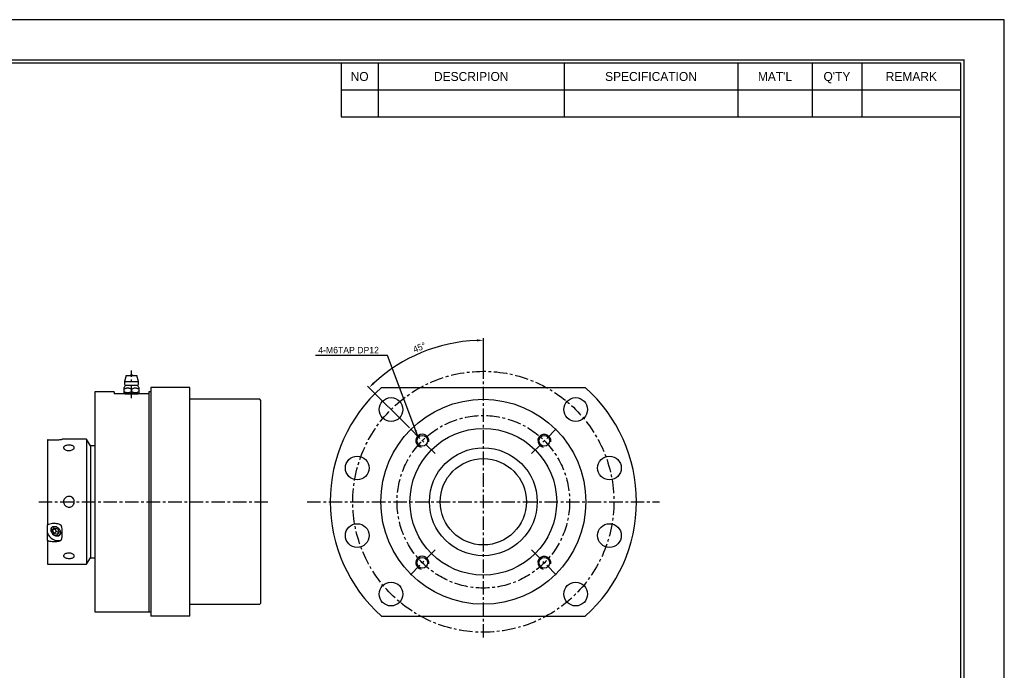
# Model space of a CAD drawing. Header units: millimetres. Extents: x -29 to 5648, y -387 to 3949.
# Tile 3 of 5: x 397 to 853, y 302 to 603. Entities that reach past the tile are written whole.
import ezdxf
from ezdxf.enums import TextEntityAlignment as Align

# ---------------------------------------------------------------- set-up
doc = ezdxf.new("R2010")
doc.units = ezdxf.units.MM
doc.linetypes.add('CENTER', pattern=[2, 1.25, -0.25, 0.25, -0.25])
doc.layers.get('0').update_dxf_attribs({"linetype": 'CONTINUOUS'})
doc.layers.get('Defpoints').update_dxf_attribs({"linetype": 'CONTINUOUS'})
for name, color, linetype in [('1', 1, 'CENTER'), ('5', 7, 'CONTINUOUS'), ('7', 7, 'CONTINUOUS'), ('center', 1, 'CENTER'), ('OUTLINE', 7, 'CONTINUOUS')]:
    doc.layers.add(name, color=color, linetype=linetype)
doc.dimstyles.new('3', dxfattribs={"dimtxt": 3, "dimasz": 3, "dimexe": 1, "dimexo": 0, "dimgap": 1, "dimtad": 1, "dimdec": 3, "dimzin": 11, "dimdsep": 46, "dimtxsty": 'Standard', "dimcen": 0, "dimclrd": 5, "dimclre": 5, "dimclrt": 3, "dimadec": 0, "dimazin": 0, "dimtfac": 0.6, "dimtdec": 3, "dimtmove": 0, "dimatfit": 3, "dimfxl": 1.25, "dimtolj": 1, "dimtzin": 11, "dimarcsym": 0})

# ---------------------------------------------------------------- blocks, each defined once
blk = doc.blocks.new('란표제')
at = {"layer": '7', "color": 0}
for p, q in [((386.1000000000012, 273), (0, 273)), ((386.1000000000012, 0), (386.1000000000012, 273))]:
    blk.add_line(p, q, dxfattribs=at)
at = {"layer": '7'}
for p, q in [((247.0000000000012, 263.9), (247.0000000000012, 252.6367999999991)), ((254.8000000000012, 263.9), (254.8000000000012, 252.6367999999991)), ((293.8000000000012, 263.9), (293.8000000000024, 252.6367999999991)), ((330.2000000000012, 263.9), (330.2000000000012, 252.6367999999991)), ((345.8000000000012, 263.9), (345.8000000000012, 252.6367999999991)), ((356.2000000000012, 263.9), (356.2, 252.6367999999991)), ((247.0000000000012, 258.2683999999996), (377.0000000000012, 258.2683999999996)), ((247.0000000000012, 252.6367999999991), (377.0000000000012, 252.6367999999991))]:
    blk.add_line(p, q, dxfattribs=at)
at = {"layer": '7', "const_width": 0.325}
blk.add_lwpolyline([(377.6500000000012, 8.450000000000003), (377.6500000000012, 264.55), (13, 264.55), (13, 8.450000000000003)], close=True, dxfattribs=at)
at = {"layer": '7'}
blk.add_lwpolyline([(377.0000000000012, 9.100000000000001), (377.0000000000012, 263.9), (13.65, 263.9), (13.65, 9.100000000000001)], close=True, dxfattribs=at)
at = {"layer": '5', "ltscale": 0.5}
for tag, p, height in [('TITLE', (308.3154340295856, 31.72766610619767), 3.25), ('도번', (326.5355284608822, 20.33516254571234), 3.25), ('SCALE', (329.9154015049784, 12.41825216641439), 1.56), ('DATE', (360.1258917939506, 12.36472741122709), 1.56)]:
    blk.add_attdef(tag, p, '', height=height, dxfattribs=at)
at = {"layer": '7'}
for s, p in [('NO', (250.9000000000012, 261.084200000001)), ('DESCRIPION', (274.3000000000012, 261.084200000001)), ('SPECIFICATION', (312.0000000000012, 261.084200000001)), ("MAT'L", (338.0000000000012, 261.084200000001)), ("Q'TY", (351.0000000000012, 261.084200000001)), ('REMARK', (366.6000000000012, 261.084200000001))]:
    blk.add_text(s, height=1.8772, dxfattribs=at).set_placement(p, align=Align.MIDDLE_CENTER)
for tag, p in [('필렛', (233.0250000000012, 14.16999999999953)), ('모따기', (233.0250000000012, 10.78999999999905))]:
    blk.add_attdef(tag, text='', height=1.495, dxfattribs=at).set_placement(p, align=Align.MIDDLE_LEFT)
blk = doc.blocks.new('*D3940')
at = {"color": 5, "lineweight": -2, "ltscale": 5}
for p, q in [((611.8157922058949, 442.8068286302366), (611.8157922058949, 455.6927775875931)), ((577.5825599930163, 414.0400614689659), (558.1563235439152, 433.466297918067))]:
    blk.add_line(p, q, dxfattribs=at)
blk.add_arc((611.8157922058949, 379.8068292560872), 74.88594833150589, 92.29547516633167, 132.7045248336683, dxfattribs=at)
at = {"color": 5}
for points in [[(608.8264093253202, 454.1327865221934), (608.8063788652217, 455.1325858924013), (611.8157922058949, 454.6927775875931)], [(560.680415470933, 435.1981591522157), (561.3732167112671, 434.4770305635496), (558.8634303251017, 432.7591911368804)]]:
    blk.add_solid(points, dxfattribs=at)
at = {"layer": 'Defpoints', "color": 0}
for p in [(592.4338825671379, 452.1411007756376), (611.8157922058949, 442.8068286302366), (577.5825599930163, 414.0400614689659), (589.4804819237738, 402.1421395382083), (611.8157922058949, 316.8068298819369)]:
    blk.add_point(p, dxfattribs=at)
at = {"color": 3, "ltscale": 5, "insert": (582.1861849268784, 451.3390289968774), "char_height": 3, "attachment_point": 5, "rotation": 22.500000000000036}
blk.add_mtext('\\A1;45%%d', dxfattribs=at)

msp = doc.modelspace()

# ---------------------------------------------------------------- linework, layer by layer
for p, q in [((446.3454376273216, 438.3068283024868), (445.4454376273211, 435.606828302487)), ((446.3454376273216, 438.3068283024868), (451.1454376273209, 438.3068283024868)), ((448.3254376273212, 438.3068283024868), (449.1654376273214, 438.3068283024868)), ((452.0454376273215, 435.606828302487), (451.1454376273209, 438.3068283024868)), ((445.4454376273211, 435.606828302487), (452.0454376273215, 435.606828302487)), ((445.4454376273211, 435.606828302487), (445.4454376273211, 434.3068283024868)), ((445.9454376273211, 433.8068283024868), (451.5454376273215, 433.8068283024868)), ((452.0454376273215, 434.3068283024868), (452.0454376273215, 435.606828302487)), ((445.2454376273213, 432.6102021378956), (445.2454376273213, 430.3068283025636)), ((445.2454376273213, 430.3068283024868), (445.7454376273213, 429.8068283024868)), ((445.7454376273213, 429.8068283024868), (451.7454376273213, 429.8068283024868)), ((448.7454376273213, 431.9853857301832), (448.7454376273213, 430.848280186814)), ((451.7454376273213, 429.8068283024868), (452.2454376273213, 430.3068283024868)), ((452.2454376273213, 430.3068283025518), (452.2454376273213, 432.6102021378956))]:
    msp.add_line(p, q)
at = {"ltscale": 5}
for p, q in [((475.7454390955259, 432.8068286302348), (457.7454398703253, 432.8068286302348)), ((475.7454390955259, 326.8068298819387), (457.7454398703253, 326.8068298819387))]:
    msp.add_line(p, q, dxfattribs=at)
for points in [[(445.2454376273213, 431.9853857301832), (445.5207399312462, 432.1408523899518), (445.8002545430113, 432.2857910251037), (445.9916746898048, 432.374368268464), (446.1864286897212, 432.4529041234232), (446.3845175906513, 432.5185197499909), (446.5886621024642, 432.5688288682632), (446.7955821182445, 432.6001245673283), (446.938700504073, 432.609313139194), (447.0821765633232, 432.6082246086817), (447.2251821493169, 432.5968988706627), (447.3964965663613, 432.5699420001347), (447.5660954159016, 432.5298368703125), (447.7332207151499, 432.4782594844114), (447.9022549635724, 432.4150612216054), (448.0688326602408, 432.3433407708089), (448.233063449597, 432.2648515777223), (448.490866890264, 432.1294425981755), (448.7454376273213, 431.9853857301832)], [(448.7454376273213, 430.848280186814), (448.5678812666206, 430.7497648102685), (448.387525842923, 430.6583058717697), (448.2032170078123, 430.5744504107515), (448.0159546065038, 430.4998767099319), (447.8208764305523, 430.4342967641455), (447.6230176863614, 430.3810614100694), (447.420011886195, 430.3410184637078), (447.2152219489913, 430.3160172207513), (447.0755317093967, 430.3080558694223), (446.935672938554, 430.3075085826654), (446.7947494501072, 430.3144972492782), (446.6542492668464, 430.3289317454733), (446.5109615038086, 430.3512590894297), (446.3686635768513, 430.3808728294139), (446.2265451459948, 430.4176841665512), (446.0858116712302, 430.4610348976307), (445.8712277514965, 430.5398070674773), (445.659162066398, 430.631854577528), (445.4509435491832, 430.735010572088), (445.2454376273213, 430.848280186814)], [(448.7454376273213, 431.9853857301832), (449.0207399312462, 432.1408523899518), (449.3002545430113, 432.2857910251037), (449.4916746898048, 432.374368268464), (449.6864286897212, 432.4529041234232), (449.8845175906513, 432.5185197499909), (450.0886621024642, 432.5688288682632), (450.2955821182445, 432.6001245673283), (450.438700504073, 432.609313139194), (450.5821765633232, 432.6082246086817), (450.7251821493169, 432.5968988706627), (450.8964965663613, 432.5699420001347), (451.0660954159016, 432.5298368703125), (451.2332207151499, 432.4782594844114), (451.4022549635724, 432.4150612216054), (451.5688326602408, 432.3433407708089), (451.733063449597, 432.2648515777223), (451.990866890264, 432.1294425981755), (452.2454376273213, 431.9853857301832)], [(452.2454376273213, 430.848280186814), (452.0678812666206, 430.7497648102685), (451.887525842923, 430.6583058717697), (451.7032170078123, 430.5744504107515), (451.5159546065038, 430.4998767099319), (451.3208764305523, 430.4342967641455), (451.1230176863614, 430.3810614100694), (450.920011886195, 430.3410184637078), (450.7152219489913, 430.3160172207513), (450.5755317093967, 430.3080558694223), (450.435672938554, 430.3075085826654), (450.2947494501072, 430.3144972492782), (450.1542492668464, 430.3289317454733), (450.0109615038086, 430.3512590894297), (449.8686635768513, 430.3808728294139), (449.7265451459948, 430.4176841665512), (449.5858116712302, 430.4610348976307), (449.3712277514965, 430.5398070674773), (449.159162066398, 430.631854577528), (448.9509435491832, 430.735010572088), (448.7454376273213, 430.848280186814)]]:
    msp.add_lwpolyline(points)
for centre, radius, start, end in [((448.7454376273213, 438.3068283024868), 0.3999999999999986, 0, 180), ((440.451152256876, 436.2178090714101), 6.000000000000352, 323.0393618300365, 336.3073614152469), ((445.9454376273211, 434.3068283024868), 0.5000000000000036, 180, 270), ((451.5454376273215, 434.3068283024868), 0.5000000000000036, 270, 0), ((457.0397229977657, 436.2178090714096), 6.000000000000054, 203.6926385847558, 216.9608404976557)]:
    msp.add_arc(centre, radius, start, end)
at = {"color": 5, "ltscale": 5}
for centre, end in [((583.5315209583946, 408.0911005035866), 260.0000000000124), ((640.1000634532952, 408.0911005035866), 259.9999999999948), ((583.5315209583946, 351.5225580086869), 260.0000000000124), ((640.1000634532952, 351.5225580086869), 259.9999999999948)]:
    msp.add_arc(centre, 3, 349.9999999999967, end, dxfattribs=at)
at = {"layer": '1', "ltscale": 5}
msp.add_line((448.7454376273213, 427.8068283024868), (448.7454376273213, 440.7068283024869), dxfattribs=at)
at = {"layer": 'center', "ltscale": 5}
for p, q in [((611.8157922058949, 316.8068298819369), (611.8157922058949, 442.8068286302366)), ((589.4804819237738, 402.1421395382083), (577.5825599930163, 414.0400614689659)), ((634.1511024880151, 402.1421395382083), (646.0490244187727, 414.0400614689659)), ((405.7454393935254, 379.8068292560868), (512.7454389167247, 379.8068292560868)), ((530.1657922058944, 379.8068292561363), (693.4657922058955, 379.8068292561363)), ((589.4804819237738, 357.4715189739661), (577.5825599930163, 345.5735970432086)), ((634.151102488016, 357.471518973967), (646.0490244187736, 345.5735970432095))]:
    msp.add_line(p, q, dxfattribs=at)
for centre, radius in [((611.8157922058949, 379.8068292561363), 60.49999999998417), ((611.8157922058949, 379.8068292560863), 40.00000000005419)]:
    msp.add_circle(centre, radius, dxfattribs=at)
at = {"layer": 'OUTLINE'}
for p, q in [((440.7454378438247, 430.8068283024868), (431.7454392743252, 430.8068283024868)), ((431.7454392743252, 430.8068283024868), (431.7454392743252, 345.8068274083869)), ((440.7454378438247, 430.8068283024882), (440.7454378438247, 429.8068283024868)), ((456.7454378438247, 429.8068283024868), (440.7454378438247, 429.8068283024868)), ((456.7454378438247, 430.8068283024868), (456.7454378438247, 328.806830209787)), ((457.7454398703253, 430.8068283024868), (456.7454378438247, 430.8068283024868)), ((457.7454398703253, 432.8068286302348), (457.7454398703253, 326.8068298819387)), ((475.7454390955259, 326.8068298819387), (475.7454390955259, 432.8068286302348)), ((564.571746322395, 432.8068286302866), (659.0598380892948, 432.8068286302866)), ((508.245438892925, 427.3068286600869), (475.7454390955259, 427.3068286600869)), ((508.7454389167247, 426.8068276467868), (508.245438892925, 427.3068286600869)), ((508.7454389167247, 332.8068308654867), (508.7454389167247, 426.8068276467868)), ((409.7454393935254, 408.4957126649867), (409.7454393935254, 369.1313123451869)), ((427.9454420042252, 408.8068284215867), (416.6749114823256, 408.8068284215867)), ((429.677493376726, 405.8068297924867), (427.9454420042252, 408.8068284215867)), ((427.9454420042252, 408.8068284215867), (427.9454420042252, 379.8068292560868)), ((431.7454392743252, 405.8068297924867), (429.677493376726, 405.8068297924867)), ((429.677493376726, 405.8068297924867), (429.677493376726, 353.8068287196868)), ((427.9454420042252, 379.8068292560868), (427.9454420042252, 350.8068300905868)), ((409.7454393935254, 365.4203932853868), (409.7454393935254, 369.1313123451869)), ((409.7454393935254, 361.7934636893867), (409.7454393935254, 365.4203932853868)), ((412.142872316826, 366.6151171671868), (412.892870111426, 367.6976483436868)), ((412.142872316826, 366.6151171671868), (413.1428743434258, 367.4811419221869)), ((412.892870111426, 365.0995722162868), (412.142872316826, 366.6151171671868)), ((412.892870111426, 367.6976483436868), (414.3928731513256, 367.2646364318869)), ((412.892870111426, 365.0995722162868), (413.8928721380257, 365.9655979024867)), ((414.3928731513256, 364.6665593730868), (412.892870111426, 365.0995722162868)), ((413.2262016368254, 367.6014240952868), (413.1428743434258, 367.4811419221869)), ((413.1428743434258, 367.4811419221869), (413.8928721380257, 365.9655979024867)), ((415.0595362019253, 365.6288102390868), (413.8928721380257, 365.9655979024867)), ((414.3928731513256, 367.2646364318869), (415.1428709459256, 365.7490914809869)), ((414.3928731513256, 364.6665593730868), (415.1428709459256, 365.7490914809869)), ((409.7454393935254, 361.7934636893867), (409.7454393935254, 350.8068300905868)), ((427.9454420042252, 350.8068300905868), (429.677493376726, 353.8068287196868)), ((429.677493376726, 353.8068287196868), (431.7454392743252, 353.8068287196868)), ((409.7454393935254, 350.8068300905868), (427.9454420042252, 350.8068300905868)), ((431.7454392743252, 345.8068274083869), (431.7454392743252, 328.806830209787)), ((431.7454392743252, 328.806830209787), (457.7454398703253, 328.806830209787)), ((475.7454390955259, 332.3068298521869), (508.245438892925, 332.3068298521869)), ((508.245438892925, 332.3068298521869), (508.7454389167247, 332.8068308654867)), ((564.571746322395, 326.8068298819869), (659.0598380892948, 326.8068298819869))]:
    msp.add_line(p, q, dxfattribs=at)
at = {"layer": 'OUTLINE', "ltscale": 5}
msp.add_line((431.7454392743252, 405.8068297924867), (431.7454392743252, 353.8068287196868), dxfattribs=at)
at = {"layer": 'OUTLINE', "flags": 128}
for points in [[(416.6749114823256, 408.8068284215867), (416.6551972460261, 408.7954457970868), (416.4975653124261, 408.7044388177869), (416.182800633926, 408.5227079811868)], [(415.7229955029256, 366.1821043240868), (415.8062557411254, 365.6428136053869), (415.7637874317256, 365.1348646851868), (415.5980567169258, 364.6877776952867), (415.3187046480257, 364.3275356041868), (414.9419511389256, 364.0750736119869), (414.4897083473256, 363.9450647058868), (413.9882395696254, 363.9450647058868), (413.4667063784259, 364.0750736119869), (412.9554102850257, 364.3275356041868), (412.4840642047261, 364.6877776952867), (412.0800713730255, 365.1348646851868), (411.7668936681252, 365.6428136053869), (411.5627477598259, 366.1821043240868), (411.4794875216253, 366.7213950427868), (411.5219558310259, 367.2293439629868), (411.687679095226, 367.6764309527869), (411.9670386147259, 368.0366730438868), (412.343792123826, 368.2891350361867), (412.7960349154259, 368.4191439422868), (413.2975036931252, 368.4191439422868), (413.8190368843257, 368.2891350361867), (414.3303329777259, 368.0366730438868), (414.8016790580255, 367.6764309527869), (415.2056718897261, 367.2293439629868), (415.5188495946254, 366.7213950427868), (415.7229955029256, 366.1821043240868)], [(412.0219717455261, 368.0855516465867), (411.9827742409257, 368.0502982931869), (411.7034147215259, 367.6900562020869), (411.5376840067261, 367.2429692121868), (411.4952156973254, 366.7350193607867), (411.578475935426, 366.1957295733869), (411.782629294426, 365.6564388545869), (412.0957995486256, 365.1484899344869), (412.4997998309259, 364.7014029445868), (412.9711459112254, 364.3411599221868), (413.4824420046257, 364.0886988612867), (414.0039751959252, 363.9586899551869), (414.5054365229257, 363.9586899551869), (414.9576867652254, 364.0886988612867), (415.2952353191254, 364.3059065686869)], [(411.6080919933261, 366.1821043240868), (411.5266496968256, 366.7096380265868), (411.5681866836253, 367.2065135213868), (411.7303038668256, 367.6438542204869), (412.0035762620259, 367.9962433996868), (412.3721117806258, 368.2432012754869), (412.814497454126, 368.3703761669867), (413.3050287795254, 368.3703761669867), (413.8151923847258, 368.2432012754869), (414.3153424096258, 367.9962433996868), (414.7764141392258, 367.6438542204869), (415.1716078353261, 367.2065135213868), (415.4779533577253, 366.7096380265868), (415.6776512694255, 366.1821043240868), (415.7590935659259, 365.6545706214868), (415.7175491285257, 365.1576941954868), (415.555439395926, 364.7203534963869), (415.2821670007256, 364.3679652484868), (414.9136314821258, 364.1210064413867), (414.4712458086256, 363.9938324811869), (413.9807144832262, 363.9938324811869), (413.4705508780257, 364.1210064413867), (412.9704008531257, 364.3679652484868), (412.5093291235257, 364.7203534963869), (412.1141354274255, 365.1576941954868), (411.8077899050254, 365.6545706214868), (411.6080919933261, 366.1821043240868)]]:
    msp.add_lwpolyline(points, dxfattribs=at)
at = {"layer": 'OUTLINE'}
for centre, radius in [((569.0358319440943, 422.586789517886), 5.499999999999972), ((611.8157922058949, 379.8068292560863), 47.50000000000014), ((654.5957524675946, 422.586789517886), 5.499999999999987), ((611.8157922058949, 379.8068292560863), 34.00000000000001), ((583.5315209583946, 408.0911005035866), 2.500000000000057), ((640.1000634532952, 408.0911005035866), 2.500000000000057), ((611.8157922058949, 379.8068292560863), 25), ((553.3772797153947, 395.4653814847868), 5.5), ((670.2543046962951, 395.4653814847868), 5.5), ((553.3772797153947, 364.1482770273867), 5.5), ((670.2543046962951, 364.1482770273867), 5.499999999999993), ((583.5315209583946, 351.5225580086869), 2.5), ((640.1000634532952, 351.5225580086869), 2.5), ((569.0358319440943, 337.0268689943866), 5.500000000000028), ((654.5957524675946, 337.0268689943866), 5.499999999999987)]:
    msp.add_circle(centre, radius, dxfattribs=at)
at = {"layer": 'OUTLINE', "ltscale": 5}
msp.add_circle((611.8157922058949, 379.8068292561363), 20, dxfattribs=at)
at = {"layer": 'OUTLINE'}
for centre, radius, start, end in [((611.8157922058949, 379.8068292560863), 71.00000000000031, 131.7137193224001, 228.2862806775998), ((611.8157922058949, 379.8068292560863), 71.00000000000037, 311.7137193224, 48.2862806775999), ((414.8402748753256, 367.1532363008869), 5.381458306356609, 198.7840707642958, 284.4462985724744)]:
    msp.add_arc(centre, radius, start, end, dxfattribs=at)
msp.add_ellipse((366.4454395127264, 379.8068292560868), major_axis=(49.53287248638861, -18.46707799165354), ratio=0.4514162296, start_param=0.0266412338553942, end_param=0.3068319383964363, dxfattribs=at)
for points, knots in [([(416.1828006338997, 408.5227079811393), (415.9034461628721, 408.4987085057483), (415.3445727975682, 408.4506954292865), (414.4156250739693, 408.3999288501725), (413.4568349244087, 408.3729524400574), (412.4510812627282, 408.3703172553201), (411.4226098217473, 408.3958673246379), (410.5021334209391, 408.4409026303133), (409.9631973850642, 408.4799396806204), (409.7454393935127, 408.4957126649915)], [0, 0, 0, 0, 0.1440950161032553, 0.288274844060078, 0.431774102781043, 0.5753313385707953, 0.7339022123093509, 0.8924827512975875, 1, 1, 1, 1]), ([(419.7454373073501, 403.578070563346), (419.4648997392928, 403.5939614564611), (418.9038510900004, 403.6257417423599), (418.1567523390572, 403.8698055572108), (417.5874053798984, 404.2190146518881), (417.2606895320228, 404.6385347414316), (417.2143097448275, 405.0687661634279), (417.4520776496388, 405.460821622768), (417.9470942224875, 405.7769706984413), (418.6444719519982, 405.9922405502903), (419.2840820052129, 406.0695124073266), (419.9336445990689, 406.0845473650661), (420.5874800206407, 406.0377617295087), (421.3340050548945, 405.8594828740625), (421.9035124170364, 405.5740235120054), (422.2301704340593, 405.2022445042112), (422.276581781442, 404.7790264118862), (422.0387886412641, 404.3515319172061), (421.543798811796, 403.9721693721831), (420.8463463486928, 403.6951928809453), (420.2069634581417, 403.5869744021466), (419.8361304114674, 403.5798202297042), (419.7454373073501, 403.578070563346)], [0, 0, 0, 0, 0.0535499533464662, 0.1070948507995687, 0.1607653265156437, 0.2145179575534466, 0.2681347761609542, 0.3216104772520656, 0.3751583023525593, 0.4288797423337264, 0.482606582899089, 0.4999997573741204, 0.5535496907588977, 0.6070950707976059, 0.6607655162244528, 0.7145179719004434, 0.7681348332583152, 0.8216106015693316, 0.875158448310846, 0.9288794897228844, 0.9826063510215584, 1, 1, 1, 1]), ([(417.2454396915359, 379.8068292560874), (417.2729741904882, 380.0873694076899), (417.328040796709, 380.6484253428), (417.7572149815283, 381.3955236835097), (418.3900482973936, 381.9648722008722), (419.1818442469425, 382.2915758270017), (420.0351403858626, 382.3379653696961), (420.8548026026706, 382.1001850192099), (421.5499676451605, 381.6051849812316), (422.0434841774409, 380.9078067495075), (422.2252962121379, 380.2681928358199), (422.2607135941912, 379.6186254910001), (422.1501349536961, 378.9647826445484), (421.737079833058, 378.2182515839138), (421.0999087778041, 377.6487583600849), (420.3092904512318, 377.3220899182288), (419.4556428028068, 377.2756901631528), (418.6362207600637, 377.5134780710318), (417.9404454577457, 378.0084589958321), (417.4491319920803, 378.705911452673), (417.2609366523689, 379.3452995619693), (417.2484850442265, 379.7161327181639), (417.2454396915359, 379.8068292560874)], [0, 0, 0, 0, 0.0535503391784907, 0.1070960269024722, 0.160765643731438, 0.2145186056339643, 0.2681357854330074, 0.3216102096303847, 0.3751577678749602, 0.4288794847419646, 0.4826056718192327, 0.4999999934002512, 0.5535504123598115, 0.6070958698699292, 0.6607658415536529, 0.7145183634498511, 0.7681355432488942, 0.8216099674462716, 0.8751575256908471, 0.9288795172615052, 0.9826057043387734, 1, 1, 1, 1]), ([(409.7454393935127, 369.1313123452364), (410.1272966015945, 369.2936455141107), (410.9049558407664, 369.6242400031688), (412.1214158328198, 369.8450672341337), (413.3220626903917, 369.873339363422), (414.3884186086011, 369.712733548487), (415.3620179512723, 369.4094952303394), (415.9066824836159, 369.1084602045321), (416.1828006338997, 368.9558502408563)], [0, 0, 0, 0, 0.1862565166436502, 0.3793148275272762, 0.5463462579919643, 0.7187191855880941, 0.8574044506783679, 1, 1, 1, 1]), ([(416.1828006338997, 361.9419295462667), (415.9034461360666, 361.8121350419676), (415.3445725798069, 361.5524695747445), (414.4156247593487, 361.3176550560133), (413.4568351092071, 361.1944531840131), (412.45108128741, 361.1843587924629), (411.4226095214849, 361.2973388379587), (410.5021338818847, 361.5075590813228), (409.9631974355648, 361.7111873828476), (409.7454393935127, 361.7934636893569)], [0, 0, 0, 0, 0.1440949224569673, 0.2882747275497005, 0.4317740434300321, 0.5753312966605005, 0.733902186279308, 0.8924827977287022, 1, 1, 1, 1]), ([(419.7454373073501, 353.5355884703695), (419.4648996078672, 353.5472327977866), (418.9038502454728, 353.5705203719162), (418.1567531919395, 353.7556210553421), (417.5874050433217, 354.0392463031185), (417.2606896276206, 354.4115219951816), (417.214309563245, 354.8345847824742), (417.4520780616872, 355.2622059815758), (417.9470939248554, 355.6412210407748), (418.6444723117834, 355.9194671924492), (419.2840818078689, 356.0240126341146), (419.933644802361, 356.0443742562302), (420.5874790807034, 355.9805997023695), (421.3340059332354, 355.7458198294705), (421.9035120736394, 355.3941155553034), (422.2301705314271, 354.9752677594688), (422.2765815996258, 354.5448401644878), (422.0387890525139, 354.152899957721), (421.5437985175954, 353.836489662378), (420.846346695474, 353.6221541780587), (420.2069632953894, 353.5421831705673), (419.8361304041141, 353.536884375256), (419.7454373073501, 353.5355884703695)], [0, 0, 0, 0, 0.0535499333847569, 0.1070948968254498, 0.1607653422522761, 0.2145179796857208, 0.2681348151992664, 0.3216104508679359, 0.3751582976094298, 0.428879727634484, 0.4826065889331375, 0.4999997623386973, 0.5535497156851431, 0.6070950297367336, 0.6607655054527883, 0.7145179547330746, 0.7681347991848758, 0.8216106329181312, 0.8751584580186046, 0.9288795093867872, 0.9826063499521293, 1, 1, 1, 1])]:
    msp.add_open_spline(points, degree=3, knots=knots, dxfattribs=at)

# ---------------------------------------------------------------- block references
at = {"ltscale": 5, "xscale": 2.210004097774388, "yscale": 2.210004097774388, "zscale": 2.210004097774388}
msp.add_blockref('란표제', (0, 0), dxfattribs=at)

# ---------------------------------------------------------------- texts
at = {"layer": 'OUTLINE', "color": 3, "ltscale": 5, "insert": (563.4042477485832, 448.5934636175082), "char_height": 3, "attachment_point": 9}
msp.add_mtext('\\A1;4-M6TAP DP12', dxfattribs=at)

# ---------------------------------------------------------------- dimensions: what is measured, and where the dimension line sits
at = {"ltscale": 5}
dim = msp.add_angular_dim_2l(base=(592.4338825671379, 452.1411007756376), line1=((589.4804819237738, 402.1421395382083), (577.5825599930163, 414.0400614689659)), line2=((611.8157922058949, 316.8068298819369), (611.8157922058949, 442.8068286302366)), dimstyle='3', dxfattribs=at)
dim.commit()
dim.dimension.update_dxf_attribs({"geometry": '*D3940', "text_midpoint": (582.1861849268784, 451.3390289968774)})

# ---------------------------------------------------------------- leaders
at = {"layer": 'OUTLINE', "ltscale": 5, "annotation_type": 0, "has_hookline": 1, "hookline_direction": 1, "text_width": 29.42476697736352}
msp.add_leader([(581.4102006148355, 410.2124208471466), (567.4042477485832, 447.5934636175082), (564.4042477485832, 447.5934636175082)], dimstyle='3', dxfattribs=at)

doc.saveas('drawing.dxf')
